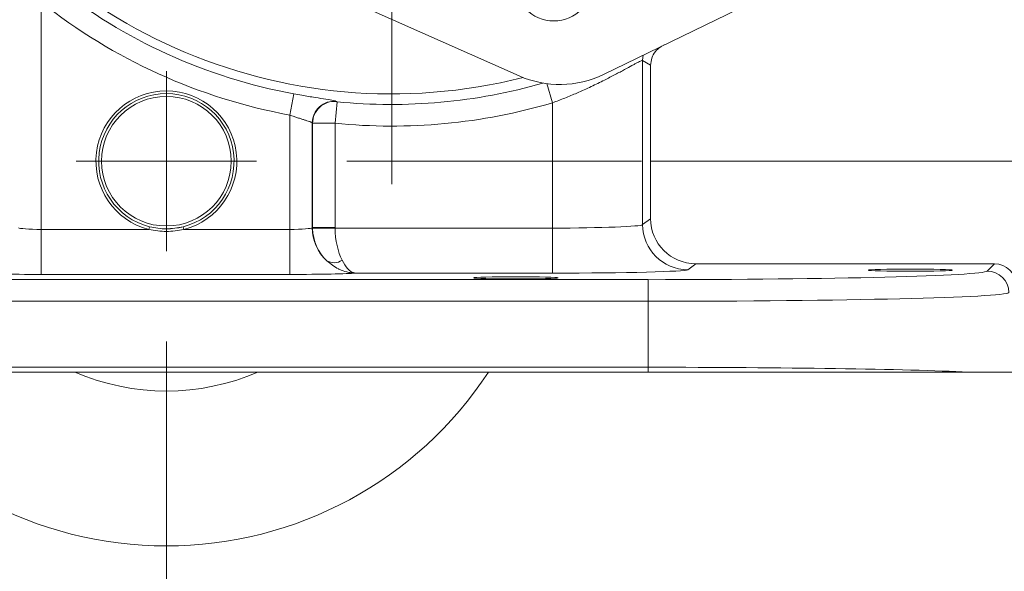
# Model space of a CAD drawing. Header units: inches. Extents: x 0.3 to 33.9, y 0.2 to 21.6.
# Tile 11 of 21: x 22.9 to 28.4, y 5.1 to 8.2. Entities that reach past the tile are written whole.
import ezdxf

# ---------------------------------------------------------------- set-up
doc = ezdxf.new("R2010")
doc.units = ezdxf.units.IN
doc.header["$MEASUREMENT"] = 0
doc.layers.add('SLD-0', color=7, linetype='Continuous', lineweight=15)
doc.styles.add('SLDTEXTSTYLE0', font='TXT', dxfattribs={"width": 0.75})
doc.dimstyles.new('SLDDIMSTYLE0', dxfattribs={"dimtxt": 0.25, "dimasz": 0.13, "dimexe": 0, "dimexo": 0.0625, "dimgap": 0.0625, "dimtad": 0, "dimtih": 1, "dimtoh": 1, "dimrnd": 1e-09, "dimzin": 12, "dimdsep": 46, "dimtxsty": 'SLDTEXTSTYLE0', "dimsah": 1, "dimcen": 0.09, "dimadec": 0, "dimazin": 3, "dimtfac": 1, "dimtofl": 0, "dimtmove": 0, "dimatfit": 3, "dimfxl": 1, "dimfrac": 2, "dimtolj": 1, "dimtzin": 12, "dimarcsym": 0})
doc.dimstyles.new('SLDDIMSTYLE1', dxfattribs={"dimtxt": 0.25, "dimasz": 0.13, "dimexe": 0, "dimexo": 0.0625, "dimgap": 0.0625, "dimtad": 0, "dimtih": 1, "dimtoh": 1, "dimrnd": 1e-09, "dimzin": 12, "dimdsep": 46, "dimtxsty": 'SLDTEXTSTYLE0', "dimsah": 1, "dimcen": 0.09, "dimadec": 0, "dimazin": 3, "dimtfac": 1, "dimtmove": 0, "dimatfit": 0, "dimfxl": 1, "dimfrac": 2, "dimtolj": 1, "dimtzin": 12, "dimarcsym": 0})

# ---------------------------------------------------------------- blocks, each defined once
blk = doc.blocks.new('_D_1')
at = {"layer": 'SLD-0'}
for p, q in [((30.5021, 7.3983), (30.5021, 7.6483)), ((26.4282, 7.3983), (30.6271, 7.3983)), ((30.1153, 6.8501), (30.0645, 6.8501)), ((30.0645, 6.8501), (30.0645, 6.4533)), ((30.8888, 6.8501), (30.9396, 6.8501)), ((30.9396, 6.8501), (30.9396, 6.4533)), ((30.0645, 6.4533), (30.1153, 6.4533)), ((30.9396, 6.4533), (30.8888, 6.4533)), ((26.4648, 6.2283), (30.6271, 6.2283)), ((30.5021, 6.2283), (30.5021, 5.9783))]:
    blk.add_line(p, q, dxfattribs=at)
for points in [[(30.5021, 7.3983), (30.5221, 7.5283), (30.4821, 7.5283)], [(30.5021, 6.2283), (30.4821, 6.0983), (30.5221, 6.0983)]]:
    blk.add_solid(points, dxfattribs=at)
at = {"layer": 'SLD-0', "char_height": 0.25, "attachment_point": 1, "style": 'SLDTEXTSTYLE0'}
for s, insert in [('1.17', (30.0772, 7.2232, -1.4325)), ('29.7', (30.1788, 6.7755, -1.4325))]:
    blk.add_mtext(s, dxfattribs=dict(at, insert=insert))
blk = doc.blocks.new('_D_2')
at = {"layer": 'SLD-0'}
for p, q in [((28.4992, 10.7279), (30.6271, 10.7279)), ((30.5021, 10.7279), (30.5021, 9.474)), ((30.1153, 9.0999), (30.0645, 9.0999)), ((30.0645, 9.0999), (30.0645, 8.7031)), ((30.8888, 9.0999), (30.9396, 9.0999)), ((30.9396, 9.0999), (30.9396, 8.7031)), ((30.0645, 8.7031), (30.1153, 8.7031)), ((30.9396, 8.7031), (30.8888, 8.7031)), ((30.5021, 7.3983), (30.5021, 8.6523)), ((26.4282, 7.3983), (30.6271, 7.3983))]:
    blk.add_line(p, q, dxfattribs=at)
for points in [[(30.5021, 10.7279), (30.4821, 10.5979), (30.5221, 10.5979)], [(30.5021, 7.3983), (30.5221, 7.5283), (30.4821, 7.5283)]]:
    blk.add_solid(points, dxfattribs=at)
at = {"layer": 'SLD-0', "char_height": 0.25, "attachment_point": 1, "style": 'SLDTEXTSTYLE0'}
for s, insert in [('3.33', (30.0772, 9.473, -1.4325)), ('84.6', (30.1788, 9.0253, -1.4325))]:
    blk.add_mtext(s, dxfattribs=dict(at, insert=insert))
blk = doc.blocks.new('SW_CENTERMARKSYMBOL_0')
at = {"layer": 'SLD-0', "color": 0}
blk.add_line((0, -1), (0, -3.4561), dxfattribs=at)
blk = doc.blocks.new('SW_CENTERMARKSYMBOL_1')
at = {"layer": 'SLD-0', "color": 0}
for p, q in [((0, 1), (0, 2.635)), ((0, 0), (0, 0.5)), ((-1, 0), (-2.635, 0)), ((0, 0), (-0.5, 0)), ((0, 0), (0, -0.5)), ((0, 0), (0.5, 0)), ((1, 0), (2.635, 0)), ((0, -1), (0, -2.635))]:
    blk.add_line(p, q, dxfattribs=at)

msp = doc.modelspace()

# ---------------------------------------------------------------- linework, layer by layer
at = {"color": 7, "linetype": 'Continuous', "lineweight": 15}
for p, q in [((27.6598, 8.606), (26.1664, 7.8797)), ((25.6995, 7.8716), (24.2523, 8.5144)), ((23.0489, 7.02), (23.0489, 8.2814)), ((26.5027, 8.0432), (26.4898, 8.036)), ((26.3839, 7.0463), (26.3839, 7.9574)), ((26.3839, 7.9574), (26.4282, 7.9312)), ((26.4282, 7.9312), (26.4282, 7.0794)), ((24.4492, 7.7725), (24.4274, 7.6546)), ((24.6907, 7.7283), (24.6786, 7.609)), ((24.6859, 7.729), (24.6846, 7.7305)), ((25.8842, 7.7225), (25.8842, 7.0273)), ((24.4274, 7.6546), (24.4274, 7.02)), ((24.5524, 7.0294), (24.5524, 7.6112)), ((24.5524, 7.6112), (24.5537, 7.6097)), ((24.5537, 7.6097), (24.5537, 7.0305)), ((24.6786, 7.0305), (24.6786, 7.609)), ((26.4282, 7.0794), (26.3839, 7.0463)), ((23.0489, 7.02), (23.0489, 6.7701)), ((23.6466, 7.02), (23.0489, 7.02)), ((23.6503, 7.0345), (23.6466, 7.02)), ((23.8397, 7.02), (23.836, 7.0345)), ((24.4274, 7.02), (23.8397, 7.02)), ((24.4274, 7.02), (24.4274, 6.7701)), ((24.5537, 7.0305), (24.5524, 7.0294)), ((24.6786, 7.0305), (24.5537, 7.0305)), ((24.6787, 7.0273), (24.5538, 7.0241)), ((25.8842, 7.0273), (24.6787, 7.0273)), ((25.8842, 7.0273), (25.8842, 6.7774)), ((26.6337, 6.7963), (26.6781, 6.8296)), ((28.3348, 6.8296), (26.6781, 6.8296)), ((28.3348, 6.8296), (28.2942, 6.7889)), ((23.0489, 6.7701), (24.4274, 6.7701)), ((24.7902, 6.7774), (25.8842, 6.7774)), ((26.4148, 6.741), (21.0615, 6.741)), ((26.4148, 6.621), (26.4148, 6.741)), ((21.0615, 6.621), (26.4148, 6.621)), ((26.4148, 6.621), (26.4148, 6.2548)), ((26.4148, 6.2548), (21.0615, 6.2548)), ((26.4148, 6.2283), (21.0615, 6.2283)), ((26.4148, 6.2283), (26.4148, 6.2548)), ((28.4142, 6.2283), (28.1889, 6.2283))]:
    msp.add_line(p, q, dxfattribs=at)
at = {"color": 8, "linetype": 'Continuous', "lineweight": 15}
for p, q in [((26.4898, 8.036), (26.489, 8.0365)), ((25.8527, 7.8286), (25.8842, 7.7225))]:
    msp.add_line(p, q, dxfattribs=at)
at = {"color": 8, "linetype": 'Continuous', "lineweight": 15, "flags": 128}
msp.add_lwpolyline([(26.3877, 7.9873), (26.385, 7.9734), (26.3839, 7.9574)], dxfattribs=at)
at = {"color": 7, "linetype": 'Continuous', "lineweight": 15, "flags": 128}
msp.add_lwpolyline([(23.7432, 7.0228), (23.8122, 7.0292), (23.836, 7.0345)], dxfattribs=at)
at = {"color": 7, "linetype": 'Continuous', "lineweight": 15}
for centre, radius in [((25.8911, 8.3948), 0.2185), ((23.7432, 7.3983), 0.3595)]:
    msp.add_circle(centre, radius, dxfattribs=at)
at = {"color": 8, "linetype": 'Continuous', "lineweight": 15}
for radius, start, end in [(2.9561, 207.8565, 284.2449), (3.0148, 264.2418, 286.1341)]:
    msp.add_arc((24.9932, 10.7279), radius, start, end, dxfattribs=at)
at = {"color": 7, "linetype": 'Continuous', "lineweight": 15}
for centre, radius, start, end in [((24.9932, 10.7279), 3.0051, 231.525, 259.5704), ((24.9932, 10.7279), 3.125, 231.525, 259.5704), ((25.9243, 8.3776), 0.5537, 246.0507, 295.9359), ((23.7432, 7.3983), 0.3905, 284.3197, 255.6803), ((23.7432, 7.3983), 0.3755, 284.3197, 255.6803), ((24.6725, 7.611), 0.1201, 84.2153, 179.907), ((24.6738, 7.6095), 0.1201, 84.2427, 179.907), ((24.9932, 10.7279), 3.1348, 264.2418, 286.5137), ((26.634, 7.0465), 0.2501, 180.0536, 269.9311), ((24.8025, 7.0297), 0.2502, 180.0576, 227.1838), ((24.8037, 7.0306), 0.25, 180.0262, 181.4738), ((24.6732, 6.9152), 0.0801, 239.4755, 303.4207), ((28.2941, 6.6689), 0.1201, 0.046, 89.954), ((23.7432, 7.3983), 2.135, 213.2306, 326.7694), ((23.7432, 7.3983), 1.2755, 246.5327, 293.4673)]:
    msp.add_arc(centre, radius, start, end, dxfattribs=at)
for centre, major_axis, ratio, start_param, end_param in [((25.8842, 7.0469), (0.5, 0), 0.039279, 4.712389, 6.248279), ((26.6783, 7.0797), (-0.2002, -0.1501), 0.999049, 5.640226, 7.210109), ((23.0489, 7.0298), (0.125, 0), 0.078558, 3.176499, 4.712389), ((24.4274, 7.0298), (0.125, 0), 0.078558, 4.712389, 6.248279), ((24.7994, 7.0273), (-0.0815, 0.2369), 0.978221, 1.258768, 2.056681), ((24.8037, 7.0306), (0.1001, 0.0751), 0.999049, 2.498634, 2.5239), ((24.7994, 7.0273), (-0.0041, 0.25), 0.482584, 1.562845, 2.360758), ((28.3348, 6.7095), (0.0849, 0.0849), 0.999315, 5.49813, 7.068241), ((23.0489, 6.7799), (0.375, 0), 0.026186, 3.397717, 4.712389), ((24.4274, 6.7799), (0.375, 0), 0.026186, 4.712389, 6.027061), ((25.8842, 6.797), (0.75, 0), 0.026186, 4.712389, 6.248279), ((26.4148, 6.7902), (1.88, 0), 0.026186, 4.712389, 6.257005), ((26.4148, 6.6703), (2, 0), 0.024615, 4.712389, 6.257005), ((26.4148, 6.2056), (2, 0), 0.024615, 0.479944, 1.570796)]:
    msp.add_ellipse(centre, major_axis=major_axis, ratio=ratio, start_param=start_param, end_param=end_param, dxfattribs=at)
for centre in [(27.8682, 6.7936), (25.6802, 6.751)]:
    msp.add_ellipse(centre, major_axis=(0.2344, 0), ratio=0.026186, dxfattribs=at)
for points, knots in [([(26.4898, 8.036), (26.488, 8.035), (26.4746, 8.0273), (26.4528, 8.0075), (26.4321, 7.9717), (26.4295, 7.9447), (26.4282, 7.9312)], [0, 0, 0, 0, 0.048482, 0.36561, 0.682807, 1, 1, 1, 1]), ([(25.8842, 7.7225), (25.8956, 7.7267), (25.9301, 7.7396), (25.9755, 7.7578), (26.0223, 7.7776), (26.0598, 7.7942), (26.0988, 7.8122), (26.1366, 7.8303), (26.1714, 7.8476), (26.2032, 7.8638), (26.2319, 7.8789), (26.2591, 7.8934), (26.2912, 7.9109), (26.3187, 7.926), (26.3411, 7.9382), (26.3554, 7.9458), (26.3707, 7.9535), (26.3808, 7.9579), (26.3831, 7.9575), (26.3839, 7.9574)], [0, 0, 0, 0, 0.045293, 0.136412, 0.18228, 0.238489, 0.295038, 0.352649, 0.410626, 0.46135, 0.512338, 0.564187, 0.616351, 0.711612, 0.759887, 0.808828, 0.855928, 0.951166, 1, 1, 1, 1]), ([(24.6846, 7.7305), (24.6811, 7.7318), (24.6741, 7.7344), (24.6315, 7.7416), (24.5704, 7.7515), (24.5055, 7.7623), (24.4642, 7.7698), (24.4492, 7.7725)], [0, 0, 0, 0, 0.221817, 0.441703, 0.659552, 0.876451, 1, 1, 1, 1]), ([(24.6907, 7.7283), (24.6904, 7.7283), (24.6895, 7.7284), (24.6882, 7.7286), (24.687, 7.7287), (24.6861, 7.7289), (24.6859, 7.7289), (24.6859, 7.729)], [0, 0, 0, 0, 0.1199808, 0.3375209, 0.5564508, 0.7772561, 1, 1, 1, 1]), ([(24.4274, 7.6546), (24.4314, 7.6532), (24.4394, 7.6503), (24.4506, 7.6464), (24.4613, 7.6428), (24.4712, 7.6395), (24.481, 7.6363), (24.4903, 7.6333), (24.4991, 7.6304), (24.5074, 7.6278), (24.5153, 7.6253), (24.5248, 7.6223), (24.533, 7.6196), (24.5398, 7.6173), (24.544, 7.6157), (24.5474, 7.6143), (24.55, 7.6131), (24.5517, 7.612), (24.5522, 7.6114), (24.5524, 7.6112)], [0, 0, 0, 0, 0.06387, 0.128268, 0.183083, 0.238245, 0.29452, 0.351188, 0.404927, 0.459022, 0.514253, 0.569884, 0.676544, 0.730677, 0.785598, 0.838427, 0.891628, 0.945413, 1, 1, 1, 1]), ([(24.5537, 7.6097), (24.5539, 7.6097), (24.5543, 7.6096), (24.556, 7.6096), (24.5586, 7.6096), (24.562, 7.6096), (24.5676, 7.6095), (24.5749, 7.6095), (24.5835, 7.6094), (24.5907, 7.6094), (24.5984, 7.6093), (24.6068, 7.6093), (24.6158, 7.6093), (24.6251, 7.6092), (24.6348, 7.6092), (24.6449, 7.6091), (24.6557, 7.6091), (24.6669, 7.609), (24.6747, 7.609), (24.6786, 7.609)], [0, 0, 0, 0, 0.0538827, 0.1081386, 0.1635715, 0.219411, 0.2731863, 0.3825517, 0.4382716, 0.4921762, 0.5464544, 0.6019112, 0.6577751, 0.711905, 0.7664134, 0.8221158, 0.8782308, 0.9388488, 1, 1, 1, 1]), ([(23.8397, 7.02), (23.8076, 7.0142), (23.7432, 7.0026), (23.6788, 7.0142), (23.6466, 7.02)], [0, 0, 0, 0, 0.499477, 1, 1, 1, 1]), ([(24.6325, 6.8462), (24.6535, 6.8292), (24.676, 6.8111), (24.7141, 6.7929), (24.7368, 6.7848), (24.7616, 6.7798), (24.7745, 6.7783), (24.7815, 6.7777), (24.7853, 6.7775), (24.7875, 6.7775), (24.7887, 6.7774), (24.7893, 6.7774), (24.7896, 6.7774), (24.7898, 6.7774), (24.79, 6.7774), (24.7902, 6.7774)], [0, 0, 0, 0, 0.426251, 0.457293, 0.712383, 0.842296, 0.912355, 0.951016, 0.972553, 0.984602, 0.991356, 0.995145, 0.996106, 0.996742, 1, 1, 1, 1]), ([(24.7174, 6.8483), (24.7271, 6.8316), (24.7379, 6.8131), (24.7553, 6.7945), (24.7657, 6.7858), (24.7767, 6.7804), (24.7827, 6.7786), (24.786, 6.7779), (24.7878, 6.7776), (24.7889, 6.7775), (24.7895, 6.7774), (24.7898, 6.7774), (24.7899, 6.7774), (24.79, 6.7774), (24.7901, 6.7774), (24.7902, 6.7774)], [0, 0, 0, 0, 0.416891, 0.461413, 0.703997, 0.834066, 0.906642, 0.947465, 0.970451, 0.983387, 0.990662, 0.994753, 0.996173, 0.996798, 1, 1, 1, 1]), ([(28.1889, 6.2283), (28.1494, 6.2283), (28.0828, 6.2283), (27.9676, 6.2283), (27.8568, 6.2283), (27.7344, 6.2283), (27.6026, 6.2283), (27.4636, 6.2283), (27.3175, 6.2283), (27.1635, 6.2283), (26.9627, 6.2283), (26.7127, 6.2283), (26.5141, 6.2283), (26.4148, 6.2283)], [0, 0, 0, 0, 0.110348, 0.186283, 0.262218, 0.340357, 0.418496, 0.494479, 0.570462, 0.648632, 0.726802, 0.8634, 1, 1, 1, 1])]:
    msp.add_open_spline(points, degree=3, knots=knots, dxfattribs=at)
msp.add_open_spline([(23.6503, 7.0345), (23.6812, 7.0287), (23.7432, 7.017), (23.8051, 7.0287), (23.836, 7.0345)], degree=3, dxfattribs=at)

# ---------------------------------------------------------------- block references
at = {"layer": 'SLD-0'}
for name, p in [('SW_CENTERMARKSYMBOL_0', (24.9932, 10.7279)), ('SW_CENTERMARKSYMBOL_1', (23.7432, 7.3983))]:
    msp.add_blockref(name, p, dxfattribs=at)

# ---------------------------------------------------------------- dimensions: what is measured, and where the dimension line sits
for base, p1, p2, dimstyle, picture, middle in [((30.5021, 10.7279), (26.3782, 7.3983), (28.4492, 10.7279), 'SLDDIMSTYLE0', '_D_2', (30.5021, 9.0631)), ((30.5021, 7.3983), (26.4148, 6.2283), (26.3782, 7.3983), 'SLDDIMSTYLE1', '_D_1', (30.5021, 6.8133))]:
    dim = msp.add_linear_dim(base=base, p1=p1, p2=p2, angle=90, dimstyle=dimstyle, dxfattribs=at)
    dim.commit()
    dim.dimension.update_dxf_attribs({"geometry": picture, "text_midpoint": middle, "dimtype": 160})

doc.saveas('drawing.dxf')
